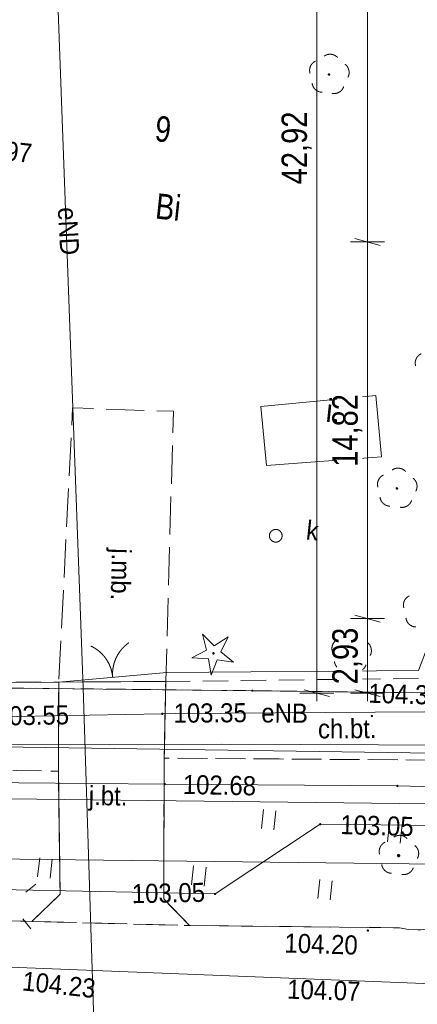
# Model space of a CAD drawing. Header units: millimetres. Extents: x -165388 to 921073, y -295343 to 494042.
# Tile 40 of 117: x 149163 to 164830, y 91679 to 130423. Entities that reach past the tile are written whole.
import ezdxf
from ezdxf.xclip import XClip

# ---------------------------------------------------------------- set-up
doc = ezdxf.new("R2010")
doc.units = ezdxf.units.MM
doc.header["$MEASUREMENT"] = 0
doc.header["$XCLIPFRAME"] = 0
for name, pattern in [('0.5_0.5', [1000, 500, -500]), ('1.5_0.5', [2000, 1500, -500]), ('mz1.0_0.5', [1500, 1000, -500]), ('Wipeout_Contour', [1000, 0, -1000])]:
    doc.linetypes.add(name, pattern=pattern)
for name, color, linetype, lineweight in [('20231207_mdcp_Kolska_2-4_6_0_Nr_pióra__1', 7, 'Continuous', 13), ('bg-woz-oz.6640.12006.2023.pge-1_rzut_5_140-Punkty robocze_Nr_pióra__7', 7, 'Continuous', 18), ('bg-woz-oz.6640.12006.2023.pge-1_rzut_5_211-numer działki ewidencyjnej_Nr_pióra__7', 7, 'Continuous', 18), ('bg-woz-oz.6640.12006.2023.pge-1_rzut_5_219-działka ewidencyjna_Nr_pióra__7', 7, 'Continuous', 18), ('bg-woz-oz.6640.12006.2023.pge-1_rzut_5_brama (linia) - symbol_Nr_pióra__7', 7, 'Continuous', 18), ('bg-woz-oz.6640.12006.2023.pge-1_rzut_5_brama (linia)_Nr_pióra__7', 7, 'Continuous', 18), ('bg-woz-oz.6640.12006.2023.pge-1_rzut_5_chodnik (powierzchnia)-Atr17_Nr_pióra__7', 7, 'Continuous', 18), ('bg-woz-oz.6640.12006.2023.pge-1_rzut_5_chodnik (powierzchnia)_Nr_pióra__7', 7, 'Continuous', 18), ('bg-woz-oz.6640.12006.2023.pge-1_rzut_5_inna budowla (powierzchnia)-Atr17_Nr_pióra__7', 7, 'Continuous', 18), ('bg-woz-oz.6640.12006.2023.pge-1_rzut_5_inna budowla (powierzchnia)_Nr_pióra__7', 7, 'Continuous', 18), ('bg-woz-oz.6640.12006.2023.pge-1_rzut_5_jezdnia (powierzchnia)-Atr17_Nr_pióra__7', 7, 'Continuous', 18), ('bg-woz-oz.6640.12006.2023.pge-1_rzut_5_jezdnia (powierzchnia)_Nr_pióra__7', 7, 'Continuous', 18), ('bg-woz-oz.6640.12006.2023.pge-1_rzut_5_jezdnia_Nr_pióra__7', 7, 'Continuous', 18), ('bg-woz-oz.6640.12006.2023.pge-1_rzut_5_krawężnik (linia)_Nr_pióra__7', 7, 'Continuous', 18), ('bg-woz-oz.6640.12006.2023.pge-1_rzut_5_krawężnik_Nr_pióra__7', 7, 'Continuous', 18), ('bg-woz-oz.6640.12006.2023.pge-1_rzut_5_latarnia (punkt)_Nr_pióra__7', 7, 'Continuous', 18), ('bg-woz-oz.6640.12006.2023.pge-1_rzut_5_ogrodzenie trwałe (linia)_Nr_pióra__7', 7, 'Continuous', 18), ('bg-woz-oz.6640.12006.2023.pge-1_rzut_5_przewód telekomunikacyjny (linia)_Nr_pióra__30', 252, 'Continuous', 18), ('bg-woz-oz.6640.12006.2023.pge-1_rzut_5_punkt o określonej wysokości (sieć telekomunikacyjna)-Atr2_Nr_pióra__30', 252, 'Continuous', 18), ('bg-woz-oz.6640.12006.2023.pge-1_rzut_5_punkt wysokościowy sztuczny-Atr2_Nr_pióra__7', 7, 'Continuous', 18), ('bg-woz-oz.6640.12006.2023.pge-1_rzut_5_trawnik (powierzchnia) - symbol_Nr_pióra__7', 7, 'Continuous', 18), ('bg-woz-oz.6640.12006.2023.pge-1_rzut_5_trawnik (powierzchnia)_Nr_pióra__7', 7, 'Continuous', 18), ('bg-woz-oz.6640.12006.2023.pge-1_rzut_5_właz okrągły - siec kanalizacyjna (punkt)-Atr17_Nr_pióra__7', 7, 'Continuous', 18), ('bg-woz-oz.6640.12006.2023.pge-1_rzut_5_właz okrągły - siec kanalizacyjna (punkt)_Nr_pióra__7', 7, 'Continuous', 18)]:
    doc.layers.add(name, color=color, linetype=linetype, lineweight=lineweight)
for name, color, linetype in [('bg-woz-oz.6640.12006.2023.pge-1_rzut_5_203-punkt graniczny', 7, 'Continuous'), ('bg-woz-oz.6640.12006.2023.pge-1_rzut_5_drzewo iglaste (punkt)', 7, 'Continuous'), ('bg-woz-oz.6640.12006.2023.pge-1_rzut_5_drzewo liściaste', 7, 'Continuous'), ('bg-woz-oz.6640.12006.2023.pge-1_rzut_5_drzewo liściaste (punkt)', 7, 'Continuous'), ('bg-woz-oz.6640.12006.2023.pge-1_rzut_5_punkt o określonej wysokości (sieć elektroenergetyczna)', 7, 'Continuous'), ('bg-woz-oz.6640.12006.2023.pge-1_rzut_5_punkt o określonej wysokości (sieć telekomunikacyjna)', 7, 'Continuous'), ('bg-woz-oz.6640.12006.2023.pge-1_rzut_5_punkt o określonej wysokości (sieć wodociągowa)', 7, 'Continuous'), ('bg-woz-oz.6640.12006.2023.pge-1_rzut_5_punkt wysokościowy sztuczny', 7, 'Continuous'), ('INW_GEO', 7, 'Continuous'), ('ZD_DIM', 7, 'Continuous'), ('ZD_INNE', 7, 'Continuous')]:
    doc.layers.add(name, color=color, linetype=linetype)
for name, color, linetype, lineweight, true_color in [('bg-woz-oz.6640.12006.2023.pge-1_rzut_5_210-oznaczenie konturu użytku gruntowego_Nr_pióra__3', 7, 'Continuous', 18, 0x959595), ('bg-woz-oz.6640.12006.2023.pge-1_rzut_5_218-kontur użytku gruntowego_Nr_pióra__3', 7, 'Continuous', 18, 0x959595), ('bg-woz-oz.6640.12006.2023.pge-1_rzut_5_drzewo iglaste (punkt)_Nr_pióra__94', 7, 'Continuous', 18, 0x4b4b4b), ('bg-woz-oz.6640.12006.2023.pge-1_rzut_5_drzewo liściaste (punkt)_Nr_pióra__94', 7, 'Continuous', 18, 0x4b4b4b), ('bg-woz-oz.6640.12006.2023.pge-1_rzut_5_drzewo liściaste_Nr_pióra__94', 7, 'Continuous', 18, 0x4b4b4b), ('bg-woz-oz.6640.12006.2023.pge-1_rzut_5_przewód elektroenergetyczny (linia)-Atr1_Nr_pióra__1', 7, 'Continuous', 18, 0x4c4c4c), ('bg-woz-oz.6640.12006.2023.pge-1_rzut_5_przewód elektroenergetyczny (linia)_Nr_pióra__1', 7, 'Continuous', 18, 0x4c4c4c), ('bg-woz-oz.6640.12006.2023.pge-1_rzut_5_przewód gazowy (linia)_Nr_pióra__40', 7, 'Continuous', 18, 0xbcbcbc), ('bg-woz-oz.6640.12006.2023.pge-1_rzut_5_przewód kanalizacyjny (linia)_Nr_pióra__34', 7, 'Continuous', 18, 0x4b4b4b), ('bg-woz-oz.6640.12006.2023.pge-1_rzut_5_przewód wodociągowy (linia)_Nr_pióra__5', 7, 'Continuous', 18, 0x1d1d1d), ('bg-woz-oz.6640.12006.2023.pge-1_rzut_5_punkt o określonej wysokości (sieć elektroenergetyczna)-Atr2_Nr_pióra__1', 7, 'Continuous', 18, 0x4c4c4c), ('bg-woz-oz.6640.12006.2023.pge-1_rzut_5_punkt o określonej wysokości (sieć wodociągowa)-Atr2_Nr_pióra__5', 7, 'Continuous', 18, 0x1d1d1d), ('ZD_DIM_Nr_pióra__48', 7, 'Continuous', 13, 0xa80f02)]:
    doc.layers.add(name, color=color, linetype=linetype, lineweight=lineweight, true_color=true_color)
doc.styles.add('GENERATED_STYLE_1', font='txt')
doc.styles.add('GENERATED_STYLE_4', font='txt')
doc.linetypes.add('902-500', pattern='A,0,[1,A.01.1_PROJEKT_ZAGOSPODAROWANIA_DZIAŁKI1.Shx,S=59.52381,R=0,X=0,Y=0],-7500,0', length=7500)
doc.dimstyles.new('GENERATED_STYLE__2', dxfattribs={"dimtxt": 1000, "dimasz": 678.571429, "dimexe": 0.18, "dimexo": 20, "dimgap": 0.09, "dimtad": 1, "dimlfac": 0.001, "dimzin": 0, "dimdsep": 46, "dimtxsty": 'GENERATED_STYLE_4', "dimblk": 'ARROWHEAD_17', "dimblk1": 'ARROWHEAD_17', "dimblk2": 'ARROWHEAD_17', "dimcen": 0.09, "dimclrd": 256, "dimclre": 256, "dimclrt": 256, "dimadec": 0, "dimazin": 0, "dimtfac": 1, "dimtdec": 4, "dimtmove": 0, "dimatfit": 3, "dimfxl": 0, "dimtolj": 1, "dimtzin": 0, "dimarcsym": 0})
picture_1 = doc.add_image_def('image1.tif', size_in_pixel=(4961, 3508))

# ---------------------------------------------------------------- blocks, each defined once
blk = doc.blocks.new('Rysunek_2_5', base_point=(-8071116842, -4961354755))
at = {"layer": 'bg-woz-oz.6640.12006.2023.pge-1_rzut_5_203-punkt graniczny', "linetype": 'Continuous', "lineweight": 0, "true_color": 0x000000}
blk.add_hatch(color=18, dxfattribs=at).paths.add_polyline_path([(158373, 104014, 1), (158284, 104024, 1)])
at = {"layer": 'bg-woz-oz.6640.12006.2023.pge-1_rzut_5_drzewo iglaste (punkt)', "linetype": 'Continuous', "lineweight": 0, "true_color": 0x4b4b4b}
blk.add_hatch(color=251, dxfattribs=at).paths.add_polyline_path([(156846, 105485, 1), (156747, 105495, 1)])
at = {"layer": 'bg-woz-oz.6640.12006.2023.pge-1_rzut_5_drzewo liściaste', "linetype": 'Continuous', "lineweight": 0, "true_color": 0x4b4b4b}
blk.add_hatch(color=251, dxfattribs=at).paths.add_polyline_path([(164142, 97525, 1), (164042, 97535, 1)])
at = {"layer": 'bg-woz-oz.6640.12006.2023.pge-1_rzut_5_drzewo liściaste (punkt)', "linetype": 'Continuous', "lineweight": 0, "true_color": 0x4b4b4b}
for points in [[(161401, 128260, 1), (161302, 128270, 1)], [(164076, 111973, 1), (163977, 111984, 1)], [(162279, 105508, 1), (162180, 105518, 1)]]:
    blk.add_hatch(color=251, dxfattribs=at).paths.add_polyline_path(points)
at = {"layer": 'bg-woz-oz.6640.12006.2023.pge-1_rzut_5_punkt o określonej wysokości (sieć elektroenergetyczna)', "linetype": 'Continuous', "lineweight": 0, "true_color": 0x4c4c4c}
blk.add_hatch(color=251, dxfattribs=at).paths.add_polyline_path([(154827, 103106, 1), (154737, 103115, 1)])
at = {"layer": 'bg-woz-oz.6640.12006.2023.pge-1_rzut_5_punkt o określonej wysokości (sieć telekomunikacyjna)', "linetype": 'Continuous', "lineweight": 18}
for points in [[(161050, 98760, 1), (160961, 98770, 1)], [(156905, 96015, 1), (156816, 96024, 1)]]:
    blk.add_hatch(color=252, dxfattribs=at).paths.add_polyline_path(points)
at = {"layer": 'bg-woz-oz.6640.12006.2023.pge-1_rzut_5_punkt o określonej wysokości (sieć wodociągowa)', "linetype": 'Continuous', "lineweight": 0, "true_color": 0x1d1d1d}
for points in [[(154924, 100340, 1), (154834, 100349, 1)], [(164088, 100266, 1), (163998, 100276, 1)]]:
    blk.add_hatch(color=250, dxfattribs=at).paths.add_polyline_path(points)
at = {"layer": 'bg-woz-oz.6640.12006.2023.pge-1_rzut_5_punkt wysokościowy sztuczny', "linetype": 'Continuous', "lineweight": 0, "true_color": 0x000000}
for points in [[(163084, 103018, 1), (162995, 103028, 1)], [(162927, 94577, 1), (162837, 94587, 1)]]:
    blk.add_hatch(color=18, dxfattribs=at).paths.add_polyline_path(points)
at = {"layer": 'bg-woz-oz.6640.12006.2023.pge-1_rzut_5_140-Punkty robocze_Nr_pióra__7', "linetype": 'Continuous'}
blk.add_circle((164092, 97530), 45, dxfattribs=at)
at = {"layer": 'bg-woz-oz.6640.12006.2023.pge-1_rzut_5_218-kontur użytku gruntowego_Nr_pióra__3', "linetype": '0.5_0.5', "flags": 128}
for points in [[(133577, 104290), (158329, 104019)], [(158329, 104019), (133577, 104290)], [(158329, 104019), (166083, 103925)], [(166083, 103925), (158329, 104019)]]:
    blk.add_lwpolyline(points, dxfattribs=at)
at = {"layer": 'bg-woz-oz.6640.12006.2023.pge-1_rzut_5_219-działka ewidencyjna_Nr_pióra__7', "linetype": 'Continuous', "flags": 128}
for points in [[(133577, 104290), (158329, 104019)], [(158329, 104019), (166083, 103925)]]:
    blk.add_lwpolyline(points, dxfattribs=at)
at = {"layer": 'bg-woz-oz.6640.12006.2023.pge-1_rzut_5_brama (linia) - symbol_Nr_pióra__7', "linetype": 'Continuous'}
for centre, start, end in [((151334, 104416), 4.9748, 64.9748), ((154323, 104676), 124.9748, 184.9748)]:
    blk.add_arc(centre, 1500, start, end, dxfattribs=at)
at = {"layer": 'bg-woz-oz.6640.12006.2023.pge-1_rzut_5_brama (linia)_Nr_pióra__7', "linetype": 'Continuous', "flags": 128}
blk.add_lwpolyline([(150702, 104361), (154955, 104731)], dxfattribs=at)
at = {"layer": 'bg-woz-oz.6640.12006.2023.pge-1_rzut_5_chodnik (powierzchnia)_Nr_pióra__7', "linetype": 'mz1.0_0.5', "flags": 128}
for points in [[(89493, 95775), (90097, 95399), (90206, 101974), (95169, 101927), (98496, 101531), (150689, 100853), (150702, 104361), (133577, 104290), (107752, 104676), (106609, 104707), (100171, 104973), (99101, 104936), (93704, 104970), (93606, 104709), (69572, 105014), (25585, 105499), (22600, 105707), (10444, 105830), (-9177, 106015), (-17474, 106107), (-21123, 106406), (-39548, 106494), (-39577, 101710), (-37109, 102683), (-22489, 102570), (-22504, 96497), (-22362, 96502), (-21870, 96872), (-21819, 101492), (-19336, 101489), (-19346, 96874), (-18950, 96439), (-17790, 96466), (-17385, 96875), (-17381, 101431), (-9902, 101396), (-9896, 96749), (-9462, 96381), (-9231, 96376), (-9225, 102460), (-1310, 102369), (6786, 102278), (10144, 102271), (10088, 96193), (10281, 96202), (10753, 96574), (10760, 102195), (23258, 102077), (23244, 96487), (23620, 96054), (23861, 96049), (23897, 102129), (25123, 102119), (25098, 96047), (25299, 96046), (25739, 96492), (25780, 102059), (41877, 101918), (45792, 101952), (45707, 95887), (45950, 95901), (46355, 96301), (46428, 101874), (66431, 101688), (66642, 102249), (69561, 102179), (89563, 101882)], [(167819, 104081), (166105, 104516), (154918, 104383), (154857, 101363), (167740, 101274)]]:
    blk.add_lwpolyline(points, close=True, dxfattribs=at)
at = {"layer": 'bg-woz-oz.6640.12006.2023.pge-1_rzut_5_drzewo iglaste (punkt)_Nr_pióra__94', "linetype": 'Continuous'}
for p, q in [((156525, 105613), (156362, 106246)), ((156362, 106246), (156828, 105787)), ((156828, 105787), (157380, 106138)), ((157380, 106138), (157088, 105553)), ((155944, 105312), (156525, 105613)), ((157088, 105553), (157591, 105136)), ((156597, 105270), (155944, 105312)), ((156704, 104625), (156597, 105270)), ((156945, 105233), (156704, 104625)), ((157591, 105136), (156945, 105233))]:
    blk.add_line(p, q, dxfattribs=at)
at = {"layer": 'bg-woz-oz.6640.12006.2023.pge-1_rzut_5_drzewo liściaste (punkt)_Nr_pióra__94', "linetype": 'Continuous'}
for centre, start, end in [((161394, 128663), 43.1738, 124.6298), ((160987, 128429), 115.2098, 196.4498), ((161743, 128348), 331.3538, 52.5938), ((161083, 127968), 187.1228, 268.7728), ((161551, 127918), 259.0308, 340.6808), ((165147, 116912), 115.2098, 196.4498), ((164069, 112376), 43.1738, 124.6298), ((163662, 112142), 115.2098, 196.4498), ((164418, 112062), 331.3538, 52.5938), ((163758, 111682), 187.1228, 268.7728), ((164226, 111632), 259.0308, 340.6808), ((164682, 107387), 115.2098, 196.4498), ((164779, 106926), 187.1228, 268.7728), ((162272, 105911), 43.1738, 124.6298), ((161865, 105677), 115.2098, 196.4498), ((162620, 105596), 331.3538, 52.5938), ((161961, 105216), 187.1228, 268.7728), ((162429, 105166), 259.0308, 340.6808)]:
    blk.add_arc(centre, 400, start, end, dxfattribs=at)
at = {"layer": 'bg-woz-oz.6640.12006.2023.pge-1_rzut_5_drzewo liściaste_Nr_pióra__94', "linetype": 'Continuous'}
for centre, start, end in [((163727, 97694), 115.2098, 196.4498), ((164134, 97928), 43.1738, 124.6298), ((164483, 97613), 331.3538, 52.5938), ((163824, 97233), 187.1228, 268.7728), ((164291, 97183), 259.0308, 340.6808)]:
    blk.add_arc(centre, 400, start, end, dxfattribs=at)
at = {"layer": 'bg-woz-oz.6640.12006.2023.pge-1_rzut_5_inna budowla (powierzchnia)_Nr_pióra__7', "linetype": 'Continuous', "flags": 128}
blk.add_lwpolyline([(158893, 112879), (163415, 113221), (163200, 115637), (158669, 115206)], close=True, dxfattribs=at)
at = {"layer": 'bg-woz-oz.6640.12006.2023.pge-1_rzut_5_jezdnia (powierzchnia)_Nr_pióra__7', "linetype": '1.5_0.5', "flags": 128}
for points in [[(150702, 104361), (154918, 104383), (155219, 115012), (151250, 115144)], [(149645, 94940), (155853, 94780), (154838, 95823), (154857, 101363), (154918, 104383), (150702, 104361), (150689, 100853), (150756, 96018)]]:
    blk.add_lwpolyline(points, close=True, dxfattribs=at)
at = {"layer": 'bg-woz-oz.6640.12006.2023.pge-1_rzut_5_jezdnia_Nr_pióra__7', "linetype": '1.5_0.5', "flags": 128}
blk.add_lwpolyline([(10281, 96202), (10088, 96193), (4844, 96240), (687, 96302), (-9231, 96376), (-9462, 96381), (-17790, 96466), (-18950, 96439), (-22362, 96502), (-22504, 96497), (-38663, 96795), (-43885, 96870), (-52129, 96705), (-73060, 96779), (-74467, 96789), (-74398, 93664), (-74480, 90927), (-69715, 90619), (-53036, 90667), (-42029, 90517), (-34889, 90519), (-22611, 90414), (-20783, 90289), (3305, 90029), (7879, 90012), (10211, 89995), (26898, 89932), (33597, 89940), (41521, 89928), (50586, 89684), (61472, 89627), (91900, 89403), (107516, 89475), (117497, 89233), (121958, 89199), (142786, 89106), (148925, 88953), (158542, 88700), (167607, 88355), (165944, 94818), (165466, 94668), (164967, 94611), (164465, 94624), (164130, 94690), (155853, 94780), (149645, 94940), (146196, 95037), (102090, 95445), (98808, 95514), (94003, 95434), (90097, 95399), (69004, 95651), (66795, 95686), (45950, 95901), (45707, 95887), (42170, 95913), (25299, 96046), (25098, 96047), (23861, 96049), (23620, 96054)], close=True, dxfattribs=at)
at = {"layer": 'bg-woz-oz.6640.12006.2023.pge-1_rzut_5_krawężnik (linia)_Nr_pióra__7', "linetype": 'Continuous', "flags": 128}
blk.add_lwpolyline([(143756, 98084), (146196, 95037), (149645, 94940), (150756, 96018), (150689, 100853), (150702, 104361)], dxfattribs=at)
at = {"layer": 'bg-woz-oz.6640.12006.2023.pge-1_rzut_5_krawężnik_Nr_pióra__7', "linetype": 'Continuous', "flags": 128}
blk.add_lwpolyline([(154918, 104383), (154857, 101363), (154838, 95823), (155853, 94780), (164130, 94690), (164465, 94624), (164967, 94611), (165466, 94668), (165944, 94818), (166382, 95053), (166786, 95352), (166965, 95523), (167269, 95923), (167507, 96361), (167668, 96836), (167740, 97321), (167740, 101274), (167819, 104081)], dxfattribs=at)
at = {"layer": 'bg-woz-oz.6640.12006.2023.pge-1_rzut_5_latarnia (punkt)_Nr_pióra__7', "linetype": 'Continuous'}
for p, q in [((149407, 96093), (149796, 96406)), ((149294, 95038), (149608, 94649))]:
    blk.add_line(p, q, dxfattribs=at)
at = {"layer": 'bg-woz-oz.6640.12006.2023.pge-1_rzut_5_ogrodzenie trwałe (linia)_Nr_pióra__7', "linetype": '902-500', "flags": 128}
for points in [[(154955, 104731), (164870, 104809), (165787, 107185)], [(133577, 104290), (150702, 104361)]]:
    blk.add_lwpolyline(points, dxfattribs=at)
at = {"layer": 'bg-woz-oz.6640.12006.2023.pge-1_rzut_5_przewód elektroenergetyczny (linia)_Nr_pióra__1', "linetype": 'Continuous', "flags": 128}
for points in [[(150241, 142506), (151662, 104128), (152218, 86921)], [(235073, 86044), (232670, 101668), (219649, 101702), (204198, 101753), (185165, 101805), (166386, 101871), (157128, 101915), (148285, 101884), (143376, 102157), (121298, 102595), (99083, 103077)], [(146528, 103138), (147608, 102982), (154782, 103111), (155317, 103124), (165119, 103193), (175078, 102933), (195903, 102720), (204332, 102634), (223892, 102445), (233512, 102302), (254176, 102086), (261710, 102005), (262644, 101996)]]:
    blk.add_lwpolyline(points, dxfattribs=at)
at = {"layer": 'bg-woz-oz.6640.12006.2023.pge-1_rzut_5_przewód gazowy (linia)_Nr_pióra__40', "linetype": 'Continuous', "flags": 128}
blk.add_lwpolyline([(-115115, 104340), (-21313, 103872), (35717, 103381), (52273, 103030), (134953, 102011), (203985, 100992), (220481, 100828), (232074, 100706)], dxfattribs=at)
at = {"layer": 'bg-woz-oz.6640.12006.2023.pge-1_rzut_5_przewód kanalizacyjny (linia)_Nr_pióra__34', "linetype": 'Continuous', "flags": 128}
for points in [[(145305, 97526), (145869, 97435), (198479, 96803), (199441, 96770)], [(144442, 93304), (171413, 92252)]]:
    blk.add_lwpolyline(points, dxfattribs=at)
at = {"layer": 'bg-woz-oz.6640.12006.2023.pge-1_rzut_5_przewód telekomunikacyjny (linia)_Nr_pióra__30', "linetype": 'Continuous', "flags": 128}
blk.add_lwpolyline([(206188, 97981), (197740, 98169), (175310, 98604), (161006, 98765), (156861, 96020), (149024, 96183), (146450, 96197), (128844, 96137), (113580, 96249), (101964, 96434), (100062, 96044), (99273, 96379), (99033, 97149), (99089, 99175), (99675, 107771), (99795, 111148), (100377, 128172), (100511, 132160), (100610, 135157), (100903, 141381)], dxfattribs=at)
at = {"layer": 'bg-woz-oz.6640.12006.2023.pge-1_rzut_5_przewód wodociągowy (linia)_Nr_pióra__5', "linetype": 'Continuous', "flags": 128}
for points in [[(-113112, 103603), (-112652, 103574), (-37625, 102940), (-34048, 102910), (-26874, 102847), (-23375, 102745), (3309, 102398), (37828, 101959), (79736, 101212), (103032, 100876), (134624, 100527), (143365, 100448), (154879, 100345), (164043, 100271), (176038, 99965), (193947, 99097)], [(104913, 100222), (108054, 100249), (171824, 99490)]]:
    blk.add_lwpolyline(points, dxfattribs=at)
at = {"layer": 'bg-woz-oz.6640.12006.2023.pge-1_rzut_5_trawnik (powierzchnia) - symbol_Nr_pióra__7', "linetype": 'Continuous'}
for p, q in [((158684, 98600), (158764, 99345)), ((159181, 98546), (159261, 99292)), ((163656, 98068), (163735, 98814)), ((164153, 98015), (164232, 98761)), ((149872, 96695), (149951, 97441)), ((150369, 96642), (150449, 97388)), ((155933, 96379), (156012, 97125)), ((156430, 96326), (156509, 97072)), ((160904, 95848), (160984, 96594)), ((161401, 95795), (161481, 96541))]:
    blk.add_line(p, q, dxfattribs=at)
at = {"layer": 'bg-woz-oz.6640.12006.2023.pge-1_rzut_5_trawnik (powierzchnia)_Nr_pióra__7', "linetype": 'mz1.0_0.5', "flags": 128}
for points in [[(146196, 95037), (149645, 94940), (150756, 96018), (150689, 100853), (98496, 101531), (98206, 96182), (98808, 95514), (102090, 95445), (107731, 98453), (143756, 98084)], [(155853, 94780), (164130, 94690), (164465, 94624), (164967, 94611), (165466, 94668), (165934, 94819), (166382, 95053), (166786, 95352), (166965, 95523), (167269, 95923), (167507, 96361), (167668, 96836), (167740, 97321), (167740, 101274), (154857, 101363), (154838, 95823)]]:
    blk.add_lwpolyline(points, close=True, dxfattribs=at)
at = {"layer": 'bg-woz-oz.6640.12006.2023.pge-1_rzut_5_właz okrągły - siec kanalizacyjna (punkt)_Nr_pióra__7', "linetype": 'Continuous'}
blk.add_circle((159252, 110115), 250, dxfattribs=at)
at = {"layer": 'bg-woz-oz.6640.12006.2023.pge-1_rzut_5_210-oznaczenie konturu użytku gruntowego_Nr_pióra__3', "linetype": 'Continuous', "insert": (154476, 122603), "char_height": 1000, "attachment_point": 7, "rotation": 353.9018, "style": 'GENERATED_STYLE_1'}
blk.add_mtext('\\A1;{\\W0.790000x;\\fArial|b0|i0|c238|p38;Bi}', dxfattribs=at)
at = {"layer": 'bg-woz-oz.6640.12006.2023.pge-1_rzut_5_211-numer działki ewidencyjnej_Nr_pióra__7', "linetype": 'Continuous', "insert": (154456, 125638), "char_height": 1000, "attachment_point": 7, "rotation": 353.9018, "style": 'GENERATED_STYLE_1'}
blk.add_mtext('\\A1;{\\W0.790000x;\\fArial|b0|i0|c238|p38;9}', dxfattribs=at)
at = {"layer": 'bg-woz-oz.6640.12006.2023.pge-1_rzut_5_chodnik (powierzchnia)-Atr17_Nr_pióra__7', "linetype": 'Continuous', "insert": (160916, 102511), "char_height": 750, "attachment_point": 4, "rotation": 0.3848, "style": 'GENERATED_STYLE_1'}
blk.add_mtext('\\A1;{\\W0.900000x;\\fArial|b0|i0|c238|p38;ch.bt.}', dxfattribs=at)
at = {"layer": 'bg-woz-oz.6640.12006.2023.pge-1_rzut_5_inna budowla (powierzchnia)-Atr17_Nr_pióra__7', "linetype": 'Continuous', "insert": (161194, 114595), "char_height": 900, "attachment_point": 7, "rotation": 353.9018, "style": 'GENERATED_STYLE_1'}
blk.add_mtext('\\A1;{\\W0.900000x;\\fArial|b0|i0|c238|p38;i.b.}', dxfattribs=at)
at = {"layer": 'bg-woz-oz.6640.12006.2023.pge-1_rzut_5_jezdnia (powierzchnia)-Atr17_Nr_pióra__7', "linetype": 'Continuous', "char_height": 750, "attachment_point": 4, "style": 'GENERATED_STYLE_1'}
for s, insert, rotation in [('\\A1;{\\W0.900000x;\\fArial|b0|i0|c238|p38;j.mb.}', (153064, 109622), 268.5858), ('\\A1;{\\W0.900000x;\\fArial|b0|i0|c238|p38;j.bt.}', (151887, 99782), 359.2338)]:
    blk.add_mtext(s, dxfattribs=dict(at, insert=insert, rotation=rotation))
at = {"layer": 'bg-woz-oz.6640.12006.2023.pge-1_rzut_5_przewód elektroenergetyczny (linia)-Atr1_Nr_pióra__1', "linetype": 'Continuous', "char_height": 750, "attachment_point": 4, "style": 'GENERATED_STYLE_1'}
for s, insert, rotation in [('\\A1;{\\W0.900000x;\\fArial|b0|i0|c238|p38;eND}', (151035, 123044), 273.0868), ('\\A1;{\\W0.900000x;\\fArial|b0|i0|c238|p38;eNB}', (158683, 103143), 359.4428)]:
    blk.add_mtext(s, dxfattribs=dict(at, insert=insert, rotation=rotation))
at = {"layer": 'bg-woz-oz.6640.12006.2023.pge-1_rzut_5_punkt o określonej wysokości (sieć elektroenergetyczna)-Atr2_Nr_pióra__1', "linetype": 'Continuous', "char_height": 750, "attachment_point": 4, "style": 'GENERATED_STYLE_1'}
for s, insert, rotation in [('\\A1;{\\W0.900000x;\\fArial|b0|i0|c238|p38;103.35}', (155227, 103128), 0.4368), ('\\A1;{\\W0.900000x;\\fArial|b0|i0|c238|p38;103.55}', (148224, 103014), 1.0928)]:
    blk.add_mtext(s, dxfattribs=dict(at, insert=insert, rotation=rotation))
at = {"layer": 'bg-woz-oz.6640.12006.2023.pge-1_rzut_5_punkt o określonej wysokości (sieć telekomunikacyjna)-Atr2_Nr_pióra__30', "linetype": 'Continuous', "char_height": 750, "attachment_point": 4, "style": 'GENERATED_STYLE_1'}
for insert, rotation in [((161800, 98748), 358.3988), ((153582, 96025), 1.1548)]:
    blk.add_mtext('\\A1;{\\W0.900000x;\\fArial|b0|i0|c238|p38;103.05}', dxfattribs=dict(at, insert=insert, rotation=rotation))
at = {"layer": 'bg-woz-oz.6640.12006.2023.pge-1_rzut_5_punkt o określonej wysokości (sieć wodociągowa)-Atr2_Nr_pióra__5', "linetype": 'Continuous', "insert": (155592, 100328), "char_height": 750, "attachment_point": 4, "rotation": 358.8008, "style": 'GENERATED_STYLE_1'}
blk.add_mtext('\\A1;{\\W0.900000x;\\fArial|b0|i0|c238|p38;102.68}', dxfattribs=at)
at = {"layer": 'bg-woz-oz.6640.12006.2023.pge-1_rzut_5_punkt wysokościowy sztuczny-Atr2_Nr_pióra__7', "linetype": 'Continuous', "char_height": 750, "style": 'GENERATED_STYLE_1'}
for s, insert, attachment_point, rotation in [('\\A1;{\\W0.900000x;\\fArial|b0|i0|c238|p38;103.97}', (146733, 125081), 7, 353.9018), ('\\A1;{\\W0.900000x;\\fArial|b0|i0|c238|p38;104.35}', (162892, 103537), 7, 358.3008), ('\\A1;{\\W0.900000x;\\fArial|b0|i0|c238|p38;104.20}', (159610, 94467), 1, 358.3008), ('\\A1;{\\W0.900000x;\\fArial|b0|i0|c238|p38;104.23}', (149237, 92219), 7, 353.9018), ('\\A1;{\\W0.900000x;\\fArial|b0|i0|c238|p38;104.07}', (159693, 91891), 7, 358.3008)]:
    blk.add_mtext(s, dxfattribs=dict(at, insert=insert, attachment_point=attachment_point, rotation=rotation))
at = {"layer": 'bg-woz-oz.6640.12006.2023.pge-1_rzut_5_właz okrągły - siec kanalizacyjna (punkt)-Atr17_Nr_pióra__7', "linetype": 'Continuous', "insert": (160422, 109974), "char_height": 750, "attachment_point": 7, "rotation": 353.9018, "style": 'GENERATED_STYLE_1'}
blk.add_mtext('\\A1;{\\W0.900000x;\\fArial|b0|i0|c238|p38;k}', dxfattribs=at)
blk = doc.blocks.new('Rysunek_3_6', base_point=(188222, 121799))
at = {"layer": '20231207_mdcp_Kolska_2-4_6_0_Nr_pióra__1'}
image = blk.add_image(picture_1, insert=(75928, 59123), size_in_units=(210000, 148500), rotation=-6.09824, dxfattribs=at)
image.set_boundary_path([(-0.5, -0.5), (4960.5, 3507.5)])
blk = doc.blocks.new('*D34')
at = {"layer": 'ZD_DIM_Nr_pióra__48', "linetype": 'Continuous'}
for p, q in [((162367, 106989), (163367, 106721)), ((163536, 106855), (162197, 106855)), ((162867, 103925), (162867, 106855)), ((163536, 103925), (162197, 103925)), ((162367, 104059), (163367, 103791)), ((162867, 103612), (162867, 103925))]:
    blk.add_line(p, q, dxfattribs=at)
at = {"color": 254, "linetype": 'Wipeout_Contour', "lineweight": 0, "ltscale": 773625.048625}
blk.add_wipeout([(162667, 104270), (162667, 106510), (161667, 106510), (161667, 104270)], dxfattribs=at).dxf.layer = 'ZD_DIM'
at = {"layer": 'ZD_DIM_Nr_pióra__48', "insert": (162667, 104270), "char_height": 1000, "attachment_point": 7, "rotation": 90, "style": 'GENERATED_STYLE_4'}
blk.add_mtext('\\A1;{\\fArial Narrow|b0|i0|c238|p34;2,93}', dxfattribs=at)
blk = doc.blocks.new('ARROWHEAD_17')
at = {"color": 0, "linetype": 'Continuous', "lineweight": 0}
for p, q in [((-0.188, -0.7), (0.188, 0.7)), ((0, 0), (-1, 0))]:
    blk.add_line(p, q, dxfattribs=at)
blk = doc.blocks.new('*D35')
at = {"layer": 'ZD_DIM_Nr_pióra__48', "linetype": 'Continuous'}
for p, q in [((163536, 121676), (162197, 121676)), ((162367, 121810), (163367, 121542)), ((162867, 106855), (162867, 121676)), ((162367, 106989), (163367, 106721)), ((163536, 106855), (162197, 106855))]:
    blk.add_line(p, q, dxfattribs=at)
at = {"color": 254, "linetype": 'Wipeout_Contour', "lineweight": 0, "ltscale": 793534.173891}
blk.add_wipeout([(162667, 112825), (162667, 115705), (161667, 115705), (161667, 112825)], dxfattribs=at).dxf.layer = 'ZD_DIM'
at = {"layer": 'ZD_DIM_Nr_pióra__48', "insert": (162667, 112825), "char_height": 1000, "attachment_point": 7, "rotation": 90, "style": 'GENERATED_STYLE_4'}
blk.add_mtext('\\A1;{\\fArial Narrow|b0|i0|c238|p34;14,82}', dxfattribs=at)
blk = doc.blocks.new('*D36')
at = {"layer": 'ZD_DIM_Nr_pióra__48', "linetype": 'Continuous'}
for p, q in [((163536, 146840), (162197, 146840)), ((163367, 146706), (162367, 146974)), ((162867, 146840), (162867, 147153)), ((162867, 121676), (162867, 146840)), ((163536, 121676), (162197, 121676)), ((162367, 121810), (163367, 121542))]:
    blk.add_line(p, q, dxfattribs=at)
at = {"color": 254, "linetype": 'Wipeout_Contour', "lineweight": 0, "ltscale": 842135.66999}
blk.add_wipeout([(162667, 132818), (162667, 135698), (161667, 135698), (161667, 132818)], dxfattribs=at).dxf.layer = 'ZD_DIM'
at = {"layer": 'ZD_DIM_Nr_pióra__48', "insert": (162667, 132818), "char_height": 1000, "attachment_point": 7, "rotation": 90, "style": 'GENERATED_STYLE_4'}
blk.add_mtext('\\A1;{\\fArial Narrow|b0|i0|c238|p34;25,16}', dxfattribs=at)
blk = doc.blocks.new('*D37')
at = {"layer": 'ZD_DIM_Nr_pióra__48', "linetype": 'Continuous'}
for p, q in [((161536, 146840), (160197, 146840)), ((161367, 146706), (160367, 146974)), ((160867, 146840), (160867, 147153)), ((160867, 103925), (160867, 146840)), ((161536, 103925), (160197, 103925)), ((160367, 104059), (161367, 103791)), ((160867, 103612), (160867, 103925))]:
    blk.add_line(p, q, dxfattribs=at)
at = {"color": 254, "linetype": 'Wipeout_Contour', "lineweight": 0, "ltscale": 813638.64817}
blk.add_wipeout([(160667, 123943), (160667, 126823), (159667, 126823), (159667, 123943)], dxfattribs=at).dxf.layer = 'ZD_DIM'
at = {"layer": 'ZD_DIM_Nr_pióra__48', "insert": (160667, 123943), "char_height": 1000, "attachment_point": 7, "rotation": 90, "style": 'GENERATED_STYLE_4'}
blk.add_mtext('\\A1;{\\fArial Narrow|b0|i0|c238|p34;42,92}', dxfattribs=at)

msp = doc.modelspace()

# ---------------------------------------------------------------- block references
at = {"layer": 'INW_GEO', "color": 151, "linetype": 'Continuous', "lineweight": 13, "true_color": 0x80c2ff}
ref = msp.add_blockref('Rysunek_2_5', (-8071116841.926, -4961354754.727), dxfattribs=at)
XClip(ref).set_block_clipping_path([(-195425.9394250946, -263123.0086484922), (606609.6817159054, -348810.9449165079), (694192.2923495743, 470958.7517303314), (-107843.3287914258, 556646.6879983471)])
at = {"layer": 'ZD_INNE', "color": 151, "linetype": 'Continuous', "lineweight": 13, "true_color": 0x80c2ff}
ref = msp.add_blockref('Rysunek_3_6', (188221.593, 121798.6), dxfattribs=at)
XClip(ref).set_block_clipping_path([(75928.0302199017, 59123.2504848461), (284739.4774660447, 36814.2388748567), (300515.1557528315, 184473.9502032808), (91703.7085066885, 206782.9618132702)])

# ---------------------------------------------------------------- next in the draw order: dimensions: what is measured, and where the dimension line sits
at = {"layer": 'ZD_DIM', "color": 14, "linetype": 'Continuous', "lineweight": 13, "true_color": 0xa80f02}
dim = msp.add_linear_dim(base=(162866.545, 106855.142), p1=(166082.524, 103924.73), p2=(179075.086, 106855.142), angle=90, dimstyle='GENERATED_STYLE__2', dxfattribs=at)
dim.commit()
dim.dimension.update_dxf_attribs({"geometry": '*D34', "text_midpoint": (162166.545, 105600.221), "dimtype": 160, "text_rotation": 90})

# ---------------------------------------------------------------- next in the draw order: dimensions: what is measured, and where the dimension line sits
dim = msp.add_linear_dim(base=(162866.545, 121675.595), p1=(179075.086, 106855.142), p2=(179075.086, 121675.595), angle=90, dimstyle='GENERATED_STYLE__2', dxfattribs=at)
dim.commit()
dim.dimension.update_dxf_attribs({"geometry": '*D35', "text_midpoint": (162166.545, 114535.078), "dimtype": 160, "text_rotation": 90})

# ---------------------------------------------------------------- next in the draw order: dimensions: what is measured, and where the dimension line sits
dim = msp.add_linear_dim(base=(162866.545, 146840.409), p1=(179075.086, 121675.595), p2=(175092.593, 146840.409), angle=90, dimstyle='GENERATED_STYLE__2', dxfattribs=at)
dim.commit()
dim.dimension.update_dxf_attribs({"geometry": '*D36', "text_midpoint": (162166.545, 134527.712), "dimtype": 160, "text_rotation": 90})

# ---------------------------------------------------------------- next in the draw order: dimensions: what is measured, and where the dimension line sits
dim = msp.add_linear_dim(base=(160866.545, 146840.409), p1=(166082.524, 103924.73), p2=(162866.545, 146840.409), angle=90, dimstyle='GENERATED_STYLE__2', dxfattribs=at)
dim.commit()
dim.dimension.update_dxf_attribs({"geometry": '*D37', "text_midpoint": (160166.545, 125652.28), "dimtype": 160, "text_rotation": 90})

doc.saveas('drawing.dxf')
